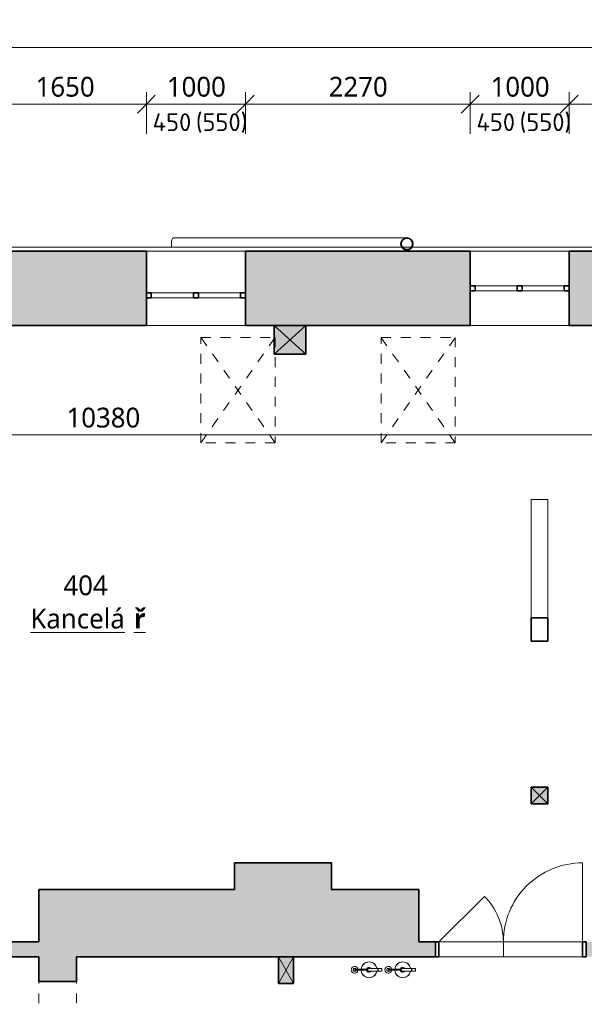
# Model space of a CAD drawing. Header units: metres. Extents: x -1.7 to 41.6, y -3.7 to 18.4.
# Tile 4 of 16: x 4.7 to 10.4, y 7.1 to 17.1. Entities that reach past the tile are written whole.
import ezdxf

# ---------------------------------------------------------------- set-up
doc = ezdxf.new("R2010")
doc.units = ezdxf.units.M
doc.linetypes.add('AV - Cerch_ 1 tecka 4mm', pattern=[0.006, 0.004, -0.001, 0, -0.001])
doc.layers.add('AV-KOTY', color=5, linetype='Continuous', lineweight=13, true_color=0x0000ff)
doc.layers.add('AV-MISTNOSTI', color=5, linetype='Continuous', lineweight=5, true_color=0x0000ff)
for name, color, linetype, lineweight in [('AV-KOTY-100', 7, 'Continuous', 5), ('AV-SRAFY', 7, 'Continuous', 35), ('AV-STAVBA', 7, 'Continuous', 18)]:
    doc.layers.add(name, color=color, linetype=linetype, lineweight=lineweight)
doc.styles.add('ISOCPEUR', font='isocpeur.ttf', dxfattribs={"height": 0.18})
doc.styles.add('Trebuchet MS', font='trebuc.ttf', dxfattribs={"height": 0.2})
doc.styles.add('Trebuchet MS_B', font='trebuc.ttf', dxfattribs={"height": 0.2})
doc.dimstyles.new('2_mm_-_O_-_Blue_-_mm_-_zaokrouhlena', dxfattribs={"dimscale": 0.3048, "dimtxt": 0.20619, "dimasz": 0.590551, "dimexe": 0.393701, "dimexo": 0.0625, "dimgap": 0.065617, "dimtad": 1, "dimdec": 0, "dimlfac": 1000, "dimrnd": 10, "dimzin": 0, "dimdsep": 46, "dimtxsty": 'Trebuchet MS', "dimblk1": 'OBLIQUE', "dimblk2": 'OBLIQUE', "dimsah": 1, "dimcen": 0.09, "dimazin": 0, "dimtfac": 1, "dimtdec": 4, "dimtix": 1, "dimtmove": 0, "dimatfit": 3, "dimfxl": 0.984252, "dimfxlon": 1, "dimtvp": 1, "dimtfill": 1, "dimtolj": 1, "dimtzin": 0, "dimarcsym": 2})

# ---------------------------------------------------------------- blocks, each defined once
blk = doc.blocks.new('SCO_Koncepční obdelníkový sloup - 320_290-1468940-4NP')
at = {"layer": 'AV-STAVBA'}
blk.add_hatch(color=256, dxfattribs=at).paths.add_polyline_path([(-0.16, 0.145), (-0.16, -0.145), (0.16, -0.145), (0.16, 0.145), (-0.0104, 0.145)])
for p, q in [((0.16, 0.145), (-0.16, -0.145)), ((-0.16, 0.145), (0.16, -0.145))]:
    blk.add_line(p, q, dxfattribs=at)
at = {"layer": 'AV-STAVBA', "lineweight": 35}
for p, q in [((0.16, 0.145), (-0.16, 0.145)), ((-0.16, 0.145), (-0.16, -0.145)), ((0.16, -0.145), (0.16, 0.145)), ((-0.16, -0.145), (0.16, -0.145))]:
    blk.add_line(p, q, dxfattribs=at)
blk = doc.blocks.new('SCO_Koncepční obdelníkový sloup - 170_170-1443739-4NP')
at = {"layer": 'AV-STAVBA'}
blk.add_hatch(color=256, dxfattribs=at).paths.add_polyline_path([(-0.085, -0.085), (0.085, -0.085), (0.085, 0.085), (-0.085, 0.085)])
for p, q in [((0.085, 0.085), (-0.085, -0.085)), ((-0.085, 0.085), (0.085, -0.085))]:
    blk.add_line(p, q, dxfattribs=at)
at = {"layer": 'AV-STAVBA', "lineweight": 35}
for p, q in [((0.085, 0.085), (-0.085, 0.085)), ((-0.085, 0.085), (-0.085, -0.085)), ((0.085, -0.085), (0.085, 0.085)), ((-0.085, -0.085), (0.085, -0.085))]:
    blk.add_line(p, q, dxfattribs=at)
blk = doc.blocks.new('GM_Otvor_obdélníkový - 1620x2320-1008083-4NP')
at = {"layer": 'AV-STAVBA', "linetype": 'AV - Cerch_ 1 tecka 4mm', "lineweight": 13}
for p, q in [((-0.81, 0.19), (0.81, 0.19)), ((-0.81, -0.19), (0.81, -0.19)), ((-0.81, -0.19), (0.81, -0.19))]:
    blk.add_line(p, q, dxfattribs=at)
blk = doc.blocks.new('DO_2-L_Ocel_ - 1450x1970-1009330-4NP')
at = {"layer": 'AV-STAVBA'}
for p, q in [((0.8, 0.8749), (0.8, 0.075)), ((-0.65, 0.075), (-0.1904, 0.5346)), ((-0.685, 0.075), (-0.685, -0.075)), ((-0.65, 0.075), (0.8, 0.075)), ((0, 0.075), (0, -0.075)), ((0.835, 0.075), (0.835, -0.075)), ((-0.65, -0.075), (0.8, -0.075))]:
    blk.add_line(p, q, dxfattribs=at)
at = {"layer": 'AV-STAVBA', "lineweight": 35}
for p, q in [((-0.65, 0.075), (-0.685, 0.075)), ((-0.685, 0.075), (-0.685, -0.075)), ((-0.65, -0.075), (-0.65, 0.075)), ((0.835, 0.075), (0.8, 0.075)), ((0.8, 0.075), (0.8, -0.075)), ((0.835, -0.075), (0.835, 0.075)), ((-0.685, -0.075), (-0.65, -0.075)), ((0.8, -0.075), (0.835, -0.075))]:
    blk.add_line(p, q, dxfattribs=at)
at = {"layer": 'AV-STAVBA', "linetype": 'AV - Cerch_ 1 tecka 4mm'}
for p, q in [((-0.685, 0.075), (0.835, 0.075)), ((-0.65, 0.075), (0.8, 0.075)), ((-0.685, -0.075), (0.835, -0.075)), ((-0.65, -0.075), (0.8, -0.075))]:
    blk.add_line(p, q, dxfattribs=at)
at = {"layer": 'AV-STAVBA'}
for centre, radius, start, end in [((0.7999, 0.075), 0.7999, 89.99602, 180), ((-0.65, 0.075), 0.65, 360, 45)]:
    blk.add_arc(centre, radius, start, end, dxfattribs=at)
blk = doc.blocks.new('WI_2 - 1000x450-1316916-4NP')
at = {"layer": 'AV-STAVBA', "linetype": 'AV - Cerch_ 1 tecka 4mm', "lineweight": 13}
for p, q in [((1.63, 0.375), (0.63, 0.375)), ((1.63, -0.375), (0.63, -0.375))]:
    blk.add_line(p, q, dxfattribs=at)
at = {"layer": 'AV-STAVBA', "lineweight": 35}
for p, q in [((0.68, -0.045), (0.63, -0.045)), ((0.63, -0.045), (0.63, -0.095)), ((0.63, -0.095), (0.68, -0.095)), ((0.68, -0.095), (0.68, -0.045)), ((1.155, -0.045), (1.105, -0.045)), ((1.105, -0.045), (1.105, -0.095)), ((1.105, -0.095), (1.155, -0.095)), ((1.155, -0.095), (1.155, -0.045)), ((1.63, -0.045), (1.58, -0.045)), ((1.58, -0.045), (1.58, -0.095)), ((1.58, -0.095), (1.63, -0.095)), ((1.63, -0.095), (1.63, -0.045))]:
    blk.add_line(p, q, dxfattribs=at)
at = {"layer": 'AV-STAVBA'}
for p, q in [((0.63, -0.095), (0.63, -0.045)), ((0.63, -0.045), (1.63, -0.045)), ((0.63, -0.095), (1.63, -0.095)), ((0.68, -0.045), (1.105, -0.045)), ((0.68, -0.095), (0.68, -0.045)), ((1.105, -0.095), (0.68, -0.095)), ((1.155, -0.045), (1.58, -0.045)), ((1.58, -0.095), (1.155, -0.095)), ((1.58, -0.095), (1.58, -0.045)), ((1.63, -0.095), (1.63, -0.045))]:
    blk.add_line(p, q, dxfattribs=at)
blk = doc.blocks.new('WI_2 - 1000x450-1316788-4NP')
at = {"layer": 'AV-STAVBA', "linetype": 'AV - Cerch_ 1 tecka 4mm', "lineweight": 13}
for p, q in [((1.63, 0.375), (0.63, 0.375)), ((1.63, -0.375), (0.63, -0.375))]:
    blk.add_line(p, q, dxfattribs=at)
at = {"layer": 'AV-STAVBA', "lineweight": 35}
for p, q in [((0.68, 0.025), (0.63, 0.025)), ((0.63, 0.025), (0.63, -0.025)), ((0.68, -0.025), (0.68, 0.025)), ((1.155, 0.025), (1.105, 0.025)), ((1.105, 0.025), (1.105, -0.025)), ((1.155, -0.025), (1.155, 0.025)), ((1.63, 0.025), (1.58, 0.025)), ((1.58, 0.025), (1.58, -0.025)), ((1.63, -0.025), (1.63, 0.025)), ((0.63, -0.025), (0.68, -0.025)), ((1.105, -0.025), (1.155, -0.025)), ((1.58, -0.025), (1.63, -0.025))]:
    blk.add_line(p, q, dxfattribs=at)
at = {"layer": 'AV-STAVBA'}
for p, q in [((0.63, -0.025), (0.63, 0.025)), ((0.63, 0.025), (1.63, 0.025)), ((0.68, 0.025), (1.105, 0.025)), ((0.68, -0.025), (0.68, 0.025)), ((1.155, 0.025), (1.58, 0.025)), ((1.58, -0.025), (1.58, 0.025)), ((1.63, -0.025), (1.63, 0.025)), ((0.63, -0.025), (1.63, -0.025)), ((1.105, -0.025), (0.68, -0.025)), ((1.58, -0.025), (1.155, -0.025))]:
    blk.add_line(p, q, dxfattribs=at)
blk = doc.blocks.new('SCO_Koncepční obdelníkový sloup - 150_270-1444334-4NP')
at = {"layer": 'AV-STAVBA'}
blk.add_hatch(color=256, dxfattribs=at).paths.add_polyline_path([(-0.075, -0.135), (0.075, -0.135), (0.075, 0.135), (-0.075, 0.135)])
for p, q in [((0.075, 0.135), (-0.075, -0.135)), ((-0.075, 0.135), (0.075, -0.135))]:
    blk.add_line(p, q, dxfattribs=at)
at = {"layer": 'AV-STAVBA', "lineweight": 35}
for p, q in [((0.075, 0.135), (-0.075, 0.135)), ((-0.075, 0.135), (-0.075, -0.135)), ((0.075, -0.135), (0.075, 0.135)), ((-0.075, -0.135), (0.075, -0.135))]:
    blk.add_line(p, q, dxfattribs=at)
blk = doc.blocks.new('GM_Dešťový svod_01 - GM_Dešťový svod_01-1503299-4NP')
at = {"layer": 'AV-STAVBA'}
blk.add_line((8.6462, 14.8832), (6.2871, 14.8832), dxfattribs=at)
at = {"layer": 'AV-STAVBA', "lineweight": 35}
for radius, start, end in [(0.06, 0, 180), (0.058, 0, 180), (0.06, 180, 0), (0.058, 180, 0)]:
    blk.add_arc((8.6462, 14.8232), radius, start, end, dxfattribs=at)
at = {"layer": 'AV-STAVBA'}
for start_param, end_param in [(0, 1.570796), (1.570796, 2.183221)]:
    blk.add_ellipse((6.2871, 14.8232), major_axis=(0, 0.06), ratio=0.325568, start_param=start_param, end_param=end_param, dxfattribs=at)
blk = doc.blocks.new('GM_Hasicí přístroj - Hasici pristroj-1546942-4NP')
at = {"layer": 'AV-STAVBA', "lineweight": 13}
for p, q in [((-0.0421, 0.0036), (-0.1007, 0.0036)), ((-0.0421, 0.0111), (0.0579, 0.0111)), ((-0.0421, 0.0111), (-0.0421, -0.0139)), ((0.0579, 0.0111), (0.0605, 0.0111)), ((0.0579, 0.0111), (0.0579, -0.0139)), ((0.0605, 0.0111), (0.0979, 0.0111)), ((0.0605, 0.0111), (0.0605, -0.0139)), ((0.0979, 0.0111), (0.0979, -0.0139)), ((-0.1007, -0.0064), (-0.0421, -0.0064)), ((0.0579, -0.0139), (-0.0421, -0.0139)), ((0.0605, -0.0139), (0.0579, -0.0139)), ((0.0979, -0.0139), (0.0605, -0.0139))]:
    blk.add_line(p, q, dxfattribs=at)
at = {"layer": 'AV-STAVBA', "lineweight": 13, "flags": 128}
for points in [[(-0.1007, 0.0036), (-0.1035, 0.0036), (-0.1063, 0.0036), (-0.1092, 0.0036), (-0.112, 0.0036), (-0.1149, 0.0036), (-0.1177, 0.0036), (-0.1205, 0.0036), (-0.1233, 0.0036), (-0.126, 0.0036), (-0.1288, 0.0036), (-0.1315, 0.0036), (-0.1341, 0.0036), (-0.1367, 0.0036), (-0.1393, 0.0036), (-0.1418, 0.0036), (-0.1443, 0.0036), (-0.1467, 0.0036), (-0.149, 0.0036), (-0.1513, 0.0036), (-0.1535, 0.0036), (-0.1556, 0.0036), (-0.1577, 0.0036), (-0.1596, 0.0036), (-0.1615, 0.0036), (-0.1633, 0.0036), (-0.165, 0.0036), (-0.1667, 0.0036), (-0.1682, 0.0036), (-0.1696, 0.0036), (-0.1709, 0.0036), (-0.1714, 0.0036)], [(-0.1714, -0.0064), (-0.1701, -0.0064), (-0.1687, -0.0064), (-0.1673, -0.0064), (-0.1657, -0.0064), (-0.164, -0.0064), (-0.1622, -0.0064), (-0.1604, -0.0064), (-0.1584, -0.0064), (-0.1564, -0.0064), (-0.1543, -0.0064), (-0.1522, -0.0064), (-0.1499, -0.0064), (-0.1476, -0.0064), (-0.1452, -0.0064), (-0.1428, -0.0064), (-0.1403, -0.0064), (-0.1377, -0.0064), (-0.1351, -0.0064), (-0.1325, -0.0064), (-0.1298, -0.0064), (-0.1271, -0.0064), (-0.1244, -0.0064), (-0.1216, -0.0064), (-0.1188, -0.0064), (-0.116, -0.0064), (-0.1131, -0.0064), (-0.1103, -0.0064), (-0.1074, -0.0064), (-0.1046, -0.0064), (-0.1018, -0.0064), (-0.1007, -0.0064)]]:
    blk.add_lwpolyline(points, dxfattribs=at)
at = {"layer": 'AV-STAVBA', "lineweight": 13}
for centre, radius, start, end in [((-0.1772, -0.0014), 0.035, 7.23753, 180), ((-0.1764, -0.0014), 0.015, 18.64917, 180), ((-0.1764, -0.0014), 0.015, 165, 180), ((-0.1764, -0.0014), 0.015, 105, 134.93615), ((-0.1714, -0.0014), 0.005, 150, 180), ((-0.1714, -0.0014), 0.005, 90, 120), ((-0.1764, -0.0014), 0.015, 45.06385, 75), ((-0.1764, -0.0014), 0.015, 18.64917, 44.93615), ((-0.0307, -0.0014), 0.08, 90, 176.37662), ((-0.0307, -0.0014), 0.08, 159.97132, 176.42822), ((-0.0307, -0.0014), 0.08, 114.97132, 155.02868), ((-0.0307, -0.0014), 0.08, 90, 110.02868), ((-0.0307, -0.0014), 0.025, 90, 169.20034), ((-0.0307, -0.0014), 0.08, 69.97132, 90), ((-0.0307, -0.0014), 0.08, 9.18677, 90), ((-0.0307, -0.0014), 0.025, 30, 90), ((-0.0307, -0.0014), 0.08, 24.97132, 65.02868), ((-0.0307, -0.0014), 0.08, 9.05555, 20.02868), ((-0.1772, -0.0014), 0.035, 180, 351.96894), ((-0.1764, -0.0014), 0.015, 174.95011, 180), ((-0.1764, -0.0014), 0.015, 180, 185.04989), ((-0.1764, -0.0014), 0.015, 180, 224.93615), ((-0.1764, -0.0014), 0.015, 180, 341.97651), ((-0.1764, -0.0014), 0.015, 240, 270), ((-0.1714, -0.0014), 0.005, 180, 210), ((-0.1714, -0.0014), 0.005, 240, 285), ((-0.1764, -0.0014), 0.015, 330, 341.97651), ((-0.0307, -0.0014), 0.08, 183.5619, 200.02868), ((-0.0307, -0.0014), 0.08, 183.6137, 270), ((-0.0307, -0.0014), 0.08, 204.97132, 245.02868), ((-0.0307, -0.0014), 0.08, 249.97132, 270), ((-0.0307, -0.0014), 0.025, 190.79953, 270), ((-0.0307, -0.0014), 0.025, 270, 330), ((-0.0307, -0.0014), 0.08, 270, 350.81323), ((-0.0307, -0.0014), 0.08, 270, 290.02868), ((-0.0307, -0.0014), 0.08, 294.97132, 335.02868), ((-0.0307, -0.0014), 0.08, 339.97132, 350.94445)]:
    blk.add_arc(centre, radius, start, end, dxfattribs=at)
for points, knots in [([(-0.1764, -0.0014), (-0.1764, -0.0009), (-0.1762, 0.0003), (-0.1753, 0.0019), (-0.1742, 0.0028), (-0.1731, 0.0033), (-0.1725, 0.0034), (-0.1723, 0.0035)], [0, 0, 0, 0, 0.1111111, 0.2222222, 0.3333333, 0.3888889, 0.4444444, 0.4444444, 0.4444444, 0.4444444]), ([(-0.1689, -0.0058), (-0.1692, -0.0059), (-0.1697, -0.0062), (-0.1705, -0.0064), (-0.1714, -0.0065), (-0.1723, -0.0064), (-0.1731, -0.0062), (-0.1742, -0.0057), (-0.1753, -0.0047), (-0.1762, -0.0032), (-0.1764, -0.002), (-0.1764, -0.0014)], [0.3333333, 0.3333333, 0.3333333, 0.3333333, 0.3888889, 0.4444444, 0.5, 0.5555556, 0.6111111, 0.6666667, 0.7777778, 0.8888889, 1, 1, 1, 1])]:
    blk.add_open_spline(points, degree=3, knots=knots, dxfattribs=at)
for points in [[(-0.1004, -0.0014), (-0.1004, -0.0009), (-0.1004, 0.0003), (-0.1005, 0.0018), (-0.1005, 0.003), (-0.1006, 0.0034), (-0.1006, 0.0035)], [(-0.1006, -0.0064), (-0.1006, -0.0063), (-0.1005, -0.0059), (-0.1005, -0.0047), (-0.1004, -0.0032), (-0.1004, -0.002), (-0.1004, -0.0014)]]:
    blk.add_open_spline(points, degree=3, dxfattribs=at)
blk = doc.blocks.new('Řísma 2NP_ vnitroblok - Řísma 2NP_ vnitroblok-1646675-4NP')
at = {"layer": 'AV-STAVBA'}
for p, q in [((3.3098, 14.789), (8.5974, 14.789)), ((8.5999, 14.789), (8.6924, 14.789)), ((8.6949, 14.789), (25.1309, 14.789))]:
    blk.add_line(p, q, dxfattribs=at)
blk = doc.blocks.new('DIMBLOCK5-4NP')
at = {"layer": 'AV-KOTY-100', "color": 5, "true_color": 0x0000ff}
for p, q in [((4.3648, 16.2353), (4.3648, 16.3553)), ((4.3648, 16.2353), (4.4548, 16.3253)), ((6.0148, 16.2353), (6.0148, 16.3553)), ((6.0148, 16.2353), (6.1048, 16.3253)), ((4.3648, 16.2353), (4.2748, 16.1453)), ((4.3648, 16.2353), (6.0148, 16.2353)), ((4.3648, 16.2353), (4.3648, 15.9353)), ((6.0148, 16.2353), (5.9248, 16.1453)), ((6.0148, 16.2353), (6.0148, 15.9353))]:
    blk.add_line(p, q, dxfattribs=at)
at = {"layer": 'AV-KOTY-100', "color": 0, "insert": (4.8963, 16.5112), "char_height": 0.2, "width": 0.704541, "attachment_point": 1, "line_spacing_factor": 1.048425, "style": 'Trebuchet MS', "bg_fill": 3, "box_fill_scale": 1.25, "bg_fill_color": 256, "bg_fill_true_color": 13158600, "bg_fill_transparency": 0}
blk.add_mtext('1650', dxfattribs=at)
blk = doc.blocks.new('_Oblique')
at = {"color": 0, "linetype": 'ByBlock', "lineweight": -2}
blk.add_line((-0.5, -0.5), (0.5, 0.5), dxfattribs=at)
blk = doc.blocks.new('DIMBLOCK6-4NP')
at = {"layer": 'AV-KOTY-100', "color": 5, "true_color": 0x0000ff}
for p, q in [((6.0148, 16.2353), (6.0148, 16.3553)), ((6.0148, 16.2353), (6.1048, 16.3253)), ((7.0148, 16.2353), (7.0148, 16.3553)), ((7.0148, 16.2353), (7.1048, 16.3253)), ((6.0148, 16.2353), (5.9248, 16.1453)), ((6.0148, 16.2353), (7.0148, 16.2353)), ((6.0148, 16.2353), (6.0148, 15.9353)), ((7.0148, 16.2353), (6.9248, 16.1453)), ((7.0148, 16.2353), (7.0148, 15.9353))]:
    blk.add_line(p, q, dxfattribs=at)
at = {"layer": 'AV-KOTY-100', "color": 0, "insert": (6.2213, 16.5112), "char_height": 0.2, "width": 0.704541, "attachment_point": 1, "line_spacing_factor": 1.048425, "style": 'Trebuchet MS', "bg_fill": 3, "box_fill_scale": 1.25, "bg_fill_color": 256, "bg_fill_true_color": 13158600, "bg_fill_transparency": 0}
blk.add_mtext('1000', dxfattribs=at)
blk = doc.blocks.new('DIMBLOCK7-4NP')
at = {"layer": 'AV-KOTY-100', "color": 5, "true_color": 0x0000ff}
for p, q in [((7.0148, 16.2353), (7.0148, 16.3553)), ((7.0148, 16.2353), (7.1048, 16.3253)), ((9.2848, 16.2353), (9.2848, 16.3553)), ((9.2848, 16.2353), (9.3748, 16.3253)), ((7.0148, 16.2353), (6.9248, 16.1453)), ((7.0148, 16.2353), (9.2848, 16.2353)), ((7.0148, 16.2353), (7.0148, 15.9353)), ((9.2848, 16.2353), (9.1948, 16.1453)), ((9.2848, 16.2353), (9.2848, 15.9353))]:
    blk.add_line(p, q, dxfattribs=at)
at = {"layer": 'AV-KOTY-100', "color": 0, "insert": (7.8563, 16.5112), "char_height": 0.2, "width": 0.704541, "attachment_point": 1, "line_spacing_factor": 1.048425, "style": 'Trebuchet MS', "bg_fill": 3, "box_fill_scale": 1.25, "bg_fill_color": 256, "bg_fill_true_color": 13158600, "bg_fill_transparency": 0}
blk.add_mtext('2270', dxfattribs=at)
blk = doc.blocks.new('DIMBLOCK8-4NP')
at = {"layer": 'AV-KOTY-100', "color": 5, "true_color": 0x0000ff}
for p, q in [((9.2848, 16.2353), (9.2848, 16.3553)), ((9.2848, 16.2353), (9.3748, 16.3253)), ((10.2848, 16.2353), (10.2848, 16.3553)), ((10.2848, 16.2353), (10.3748, 16.3253)), ((9.2848, 16.2353), (9.1948, 16.1453)), ((9.2848, 16.2353), (10.2848, 16.2353)), ((9.2848, 16.2353), (9.2848, 15.9353)), ((10.2848, 16.2353), (10.1948, 16.1453)), ((10.2848, 16.2353), (10.2848, 15.9353))]:
    blk.add_line(p, q, dxfattribs=at)
at = {"layer": 'AV-KOTY-100', "color": 0, "insert": (9.4913, 16.5112), "char_height": 0.2, "width": 0.704541, "attachment_point": 1, "line_spacing_factor": 1.048425, "style": 'Trebuchet MS', "bg_fill": 3, "box_fill_scale": 1.25, "bg_fill_color": 256, "bg_fill_true_color": 13158600, "bg_fill_transparency": 0}
blk.add_mtext('1000', dxfattribs=at)
blk = doc.blocks.new('DIMBLOCK9-4NP')
at = {"layer": 'AV-KOTY-100', "color": 5, "true_color": 0x0000ff}
for p, q in [((10.2848, 16.2353), (10.2848, 16.3553)), ((10.2848, 16.2353), (10.3748, 16.3253)), ((12.1048, 16.2353), (12.1048, 16.3553)), ((12.1048, 16.2353), (12.1948, 16.3253)), ((10.2848, 16.2353), (10.1948, 16.1453)), ((10.2848, 16.2353), (12.1048, 16.2353)), ((10.2848, 16.2353), (10.2848, 15.9353)), ((12.1048, 16.2353), (12.0148, 16.1453)), ((12.1048, 16.2353), (12.1048, 15.9353))]:
    blk.add_line(p, q, dxfattribs=at)
at = {"layer": 'AV-KOTY-100', "color": 0, "insert": (10.9013, 16.5112), "char_height": 0.2, "width": 0.704541, "attachment_point": 1, "line_spacing_factor": 1.048425, "style": 'Trebuchet MS', "bg_fill": 3, "box_fill_scale": 1.25, "bg_fill_color": 256, "bg_fill_true_color": 13158600, "bg_fill_transparency": 0}
blk.add_mtext('1820', dxfattribs=at)
blk = doc.blocks.new('DIMBLOCK28-4NP')
at = {"layer": 'AV-KOTY-100', "color": 5, "true_color": 0x0000ff}
for p, q in [((-0.2352, 16.8093), (-0.2352, 16.9293)), ((39.7648, 16.8093), (39.7648, 16.9293)), ((-0.2352, 16.8093), (-0.1452, 16.8993)), ((39.7648, 16.8093), (39.8548, 16.8993)), ((-0.2352, 16.8093), (-0.3252, 16.7193)), ((-0.2352, 16.8093), (39.7648, 16.8093)), ((-0.2352, 16.8093), (-0.2352, 16.5093)), ((39.7648, 16.8093), (39.6748, 16.7193)), ((39.7648, 16.8093), (39.7648, 16.5093))]:
    blk.add_line(p, q, dxfattribs=at)
at = {"layer": 'AV-KOTY-100', "color": 0, "insert": (19.3979, 17.0852), "char_height": 0.2, "width": 0.880677, "attachment_point": 1, "line_spacing_factor": 1.048425, "style": 'Trebuchet MS', "bg_fill": 3, "box_fill_scale": 1.25, "bg_fill_color": 256, "bg_fill_true_color": 13158600, "bg_fill_transparency": 0}
blk.add_mtext('40000', dxfattribs=at)
blk = doc.blocks.new('DIMBLOCK62-4NP')
at = {"layer": 'AV-KOTY-100', "color": 5, "true_color": 0x0000ff}
for p, q in [((0.3848, 12.8919), (0.3848, 13.1919)), ((10.7648, 12.8919), (10.7648, 13.1919)), ((0.3848, 12.8919), (0.4748, 12.9819)), ((10.7648, 12.8919), (10.8548, 12.9819)), ((0.3848, 12.8919), (0.2948, 12.8019)), ((0.3848, 12.8919), (10.7648, 12.8919)), ((0.3848, 12.8919), (0.3848, 12.7719)), ((10.7648, 12.8919), (10.6748, 12.8019)), ((10.7648, 12.8919), (10.7648, 12.7719))]:
    blk.add_line(p, q, dxfattribs=at)
at = {"layer": 'AV-KOTY-100', "color": 0, "insert": (5.2079, 13.1678), "char_height": 0.2, "width": 0.880677, "attachment_point": 1, "line_spacing_factor": 1.048425, "style": 'Trebuchet MS', "bg_fill": 3, "box_fill_scale": 1.25, "bg_fill_color": 256, "bg_fill_true_color": 13158600, "bg_fill_transparency": 0}
blk.add_mtext('10380', dxfattribs=at)

msp = doc.modelspace()

# ---------------------------------------------------------------- hatches: boundary and pattern name
at = {"layer": 'AV-SRAFY'}
h = msp.add_hatch(color=256, dxfattribs=at)
h.paths.add_polyline_path([(20.0748, 13.9982), (20.0748, 14.4982), (19.9248, 14.4982), (19.9248, 14.7482), (19.6248, 14.7482), (19.6248, 13.9982)])
h.paths.add_polyline_path([(18.6248, 13.9982), (18.6248, 14.7482), (16.3248, 14.7482), (16.3248, 13.9982), (17.3044, 13.9982)])
h.paths.add_polyline_path([(15.3248, 13.9982), (15.3248, 14.7482), (13.1048, 14.7482), (13.1048, 13.9982)])
h.paths.add_polyline_path([(12.1048, 13.9982), (12.1048, 14.7482), (10.2848, 14.7482), (10.2848, 13.9982), (11.2848, 13.9982)])
h.paths.add_polyline_path([(9.1134, 13.9982), (9.2848, 13.9982), (9.2848, 14.7482), (7.0148, 14.7482), (7.0148, 13.9982), (8.5673, 13.9982)])
h.paths.add_polyline_path([(6.0148, 13.9982), (6.0148, 14.7482), (4.3648, 14.7482), (4.3648, 13.9982), (5.837, 13.9982)])
h.paths.add_polyline_path([(3.3648, 13.9982), (3.3648, 14.7482), (1.8448, 14.7482), (1.8448, 13.9982)])
h.paths.add_polyline_path([(0.3848, 13.9982), (0.8448, 13.9982), (0.8448, 14.7482), (0.3848, 14.7482), (0.3848, 14.3482)])
at = {"layer": 'AV-SRAFY', "lineweight": 18}
for points in [[(7.4998, 7.6182), (7.8848, 7.6182), (7.8848, 8.5682), (6.9048, 8.5682), (6.9048, 7.6182), (7.4752, 7.6182)], [(6.9048, 7.6182), (6.9048, 8.2982), (4.9298, 8.2982), (4.9298, 7.6182), (6.3831, 7.6182)], [(8.0212, 7.6182), (8.7648, 7.6182), (8.7648, 8.2982), (7.8848, 8.2982), (7.8848, 7.6182)], [(4.9298, 7.3682), (5.3098, 7.3682), (5.3098, 7.6182), (4.9298, 7.6182)]]:
    msp.add_hatch(color=256, dxfattribs=at).paths.add_polyline_path(points)
h = msp.add_hatch(color=256, dxfattribs=at)
h.paths.add_polyline_path([(4.9298, 7.6182), (4.9298, 7.7682), (2.9698, 7.7682), (2.9698, 7.6182), (4.1988, 7.6182)])
h.paths.add_polyline_path([(0.8848, 7.6182), (2.0698, 7.6182), (2.0698, 7.7682), (0.8448, 7.7682), (0.8448, 7.6182)])
h = msp.add_hatch(color=256, dxfattribs=at)
h.paths.add_polyline_path([(10.4548, 7.6182), (10.7648, 7.6182), (10.7648, 7.7682), (10.4548, 7.7682)])
h.paths.add_polyline_path([(8.9348, 7.6182), (8.9348, 7.7682), (8.7648, 7.7682), (8.7648, 7.6182), (8.8403, 7.6182)])

# ---------------------------------------------------------------- linework, layer by layer
at = {"layer": 'AV-STAVBA', "lineweight": 35}
for p, q in [((4.3648, 14.7482), (6.0148, 14.7482)), ((6.0148, 14.3282), (6.0148, 14.7482)), ((7.0148, 14.3282), (7.0148, 14.7482)), ((7.0148, 14.7482), (9.2848, 14.7482)), ((9.2848, 14.3982), (9.2848, 14.7482)), ((10.2848, 14.3982), (10.2848, 14.7482)), ((10.2848, 14.7482), (12.1048, 14.7482)), ((9.2848, 13.9982), (9.2848, 14.3482)), ((10.2848, 13.9982), (10.2848, 14.3482)), ((6.0148, 13.9982), (6.0148, 14.2782)), ((7.0148, 13.9982), (7.0148, 14.2782)), ((4.3648, 13.9982), (6.0148, 13.9982)), ((7.0148, 13.9982), (7.3048, 13.9982)), ((7.6248, 13.9982), (9.2848, 13.9982)), ((12.1048, 13.9982), (10.2848, 13.9982)), ((10.0698, 11.0437), (9.8998, 11.0437)), ((9.8998, 11.0437), (9.8998, 10.8076)), ((10.0698, 10.8076), (10.0698, 11.0437)), ((9.8998, 10.8076), (10.0698, 10.8076)), ((7.8848, 8.5682), (6.9048, 8.5682)), ((6.9048, 8.5682), (6.9048, 8.2982)), ((7.8848, 8.2982), (7.8848, 8.5682)), ((6.9048, 8.2982), (4.9298, 8.2982)), ((4.9298, 8.2982), (4.9298, 7.7682)), ((8.7648, 8.2982), (7.8848, 8.2982)), ((8.7648, 7.7682), (8.7648, 8.2982)), ((4.9298, 7.7682), (2.9698, 7.7682)), ((8.9348, 7.7682), (8.7648, 7.7682)), ((8.9348, 7.6182), (8.9348, 7.7682)), ((4.9298, 7.6182), (3.3048, 7.6182)), ((4.9298, 7.6182), (4.9298, 7.3682)), ((5.3098, 7.3682), (5.3098, 7.6182)), ((5.3098, 7.6182), (7.3498, 7.6182)), ((7.4998, 7.6182), (8.9348, 7.6182)), ((4.9298, 7.3682), (5.3098, 7.3682))]:
    msp.add_line(p, q, dxfattribs=at)
at = {"layer": 'AV-STAVBA'}
for p, q in [((6.0148, 14.7482), (7.0148, 14.7482)), ((9.2848, 14.7482), (10.2848, 14.7482)), ((7.0148, 13.9982), (6.0148, 13.9982)), ((10.2848, 13.9982), (9.2848, 13.9982)), ((9.8998, 12.201), (9.8998, 12.2405)), ((9.8998, 12.2405), (10.0698, 12.2405)), ((10.0698, 12.2405), (10.0698, 12.201)), ((9.8998, 12.201), (9.8998, 11.0437)), ((10.0698, 12.201), (10.0698, 11.0437)), ((8.9698, 7.7682), (10.4198, 7.7682)), ((10.4198, 7.6182), (8.9698, 7.6182))]:
    msp.add_line(p, q, dxfattribs=at)
at = {"layer": 'AV-STAVBA', "linetype": 'AV - Cerch_ 1 tecka 4mm', "lineweight": 13}
for p, q in [((6.5648, 13.878), (7.3148, 13.878)), ((6.5648, 12.8116), (6.5648, 13.878)), ((7.3148, 12.8116), (6.5648, 13.878)), ((6.5648, 12.8116), (7.3148, 13.878)), ((7.3148, 13.878), (7.3148, 12.8116)), ((8.3848, 13.878), (9.1348, 13.878)), ((8.3848, 12.8116), (8.3848, 13.878)), ((9.1348, 12.8116), (8.3848, 13.878)), ((8.3848, 12.8116), (9.1348, 13.878)), ((9.1348, 13.878), (9.1348, 12.8116)), ((7.3148, 12.8116), (6.5648, 12.8116)), ((9.1348, 12.8116), (8.3848, 12.8116))]:
    msp.add_line(p, q, dxfattribs=at)

# ---------------------------------------------------------------- block references
at = {"layer": 'AV-STAVBA'}
for name, p in [('GM_Dešťový svod_01 - GM_Dešťový svod_01-1503299-4NP', (0, 0)), ('Řísma 2NP_ vnitroblok - Řísma 2NP_ vnitroblok-1646675-4NP', (0, 0)), ('DO_2-L_Ocel_ - 1450x1970-1009330-4NP', (9.6198, 7.6932)), ('SCO_Koncepční obdelníkový sloup - 150_270-1444334-4NP', (7.4248, 7.4832)), ('GM_Hasicí přístroj - Hasici pristroj-1546942-4NP', (8.2948, 7.4882)), ('GM_Hasicí přístroj - Hasici pristroj-1546942-4NP', (8.6348, 7.4882))]:
    msp.add_blockref(name, p, dxfattribs=at)
at = {"layer": 'AV-STAVBA', "linetype": 'AV - Cerch_ 1 tecka 4mm', "lineweight": 13}
for name, p in [('WI_2 - 1000x450-1316916-4NP', (5.3848, 14.3732)), ('WI_2 - 1000x450-1316788-4NP', (8.6548, 14.3732))]:
    msp.add_blockref(name, p, dxfattribs=at)
at = {"layer": 'AV-STAVBA'}
for name, p, rotation in [('SCO_Koncepční obdelníkový sloup - 320_290-1468940-4NP', (7.4648, 13.8532), 180), ('SCO_Koncepční obdelníkový sloup - 170_170-1443739-4NP', (9.9848, 9.2482), 89.9999999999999), ('GM_Otvor_obdélníkový - 1620x2320-1008083-4NP', (5.1198, 6.5582), 89.99999999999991)]:
    msp.add_blockref(name, p, dxfattribs=dict(at, rotation=rotation))

# ---------------------------------------------------------------- texts
at = {"layer": 'AV-KOTY', "lineweight": 5, "char_height": 0.18, "attachment_point": 1, "style": 'ISOCPEUR'}
for s, insert, width in [('450', (6.0784, 16.1429), 0.481012), ('(550)', (6.5146, 16.1429), 0.633333), ('450', (9.3484, 16.1429), 0.481012), ('(550)', (9.7846, 16.1429), 0.633333)]:
    msp.add_mtext(s, dxfattribs=dict(at, insert=insert, width=width))
at = {"layer": 'AV-MISTNOSTI', "char_height": 0.2, "attachment_point": 1, "style": 'Trebuchet MS_B'}
for s, insert, width in [('404', (5.1771, 11.4725), 0.601266), ('\\LKancelá', (4.8431, 11.1362), 1.266666), ('\\L\\fTrebuchet MS|b1|i0|c238|p34|;\\Lř', (5.8882, 11.1362), 0.144304)]:
    msp.add_mtext(s, dxfattribs=dict(at, insert=insert, width=width))

# ---------------------------------------------------------------- next in the draw order: dimensions: what is measured, and where the dimension line sits
at = {"layer": 'AV-KOTY', "lineweight": 5}
for base, p1, p2, override, picture, middle in [((6.0148, 16.2353), (4.3648, 15.9353), (6.0148, 15.9353), {"dimpost": '<>', "dimfxl": 1.65}, 'DIMBLOCK5-4NP', (5.1898, 16.3574)), ((10.7648, 12.8919), (0.3848, 13.1919), (10.7648, 13.1919), {"dimpost": '<>', "dimfxl": 10.38}, 'DIMBLOCK62-4NP', (5.5748, 13.0136))]:
    dim = msp.add_linear_dim(base=base, p1=p1, p2=p2, dimstyle='2_mm_-_O_-_Blue_-_mm_-_zaokrouhlena', override=override, dxfattribs=at)
    dim.commit()
    dim.dimension.update_dxf_attribs({"geometry": picture, "text_midpoint": middle})

# ---------------------------------------------------------------- next in the draw order: dimensions: what is measured, and where the dimension line sits
dim = msp.add_linear_dim(base=(7.0148, 16.2353), p1=(6.0148, 15.9353), p2=(7.0148, 15.9353), dimstyle='2_mm_-_O_-_Blue_-_mm_-_zaokrouhlena', override={"dimpost": '<>', "dimfxl": 1}, dxfattribs=at)
dim.commit()
dim.dimension.update_dxf_attribs({"geometry": 'DIMBLOCK6-4NP', "text_midpoint": (6.5148, 16.357)})

# ---------------------------------------------------------------- next in the draw order: dimensions: what is measured, and where the dimension line sits
dim = msp.add_linear_dim(base=(9.2848, 16.2353), p1=(7.0148, 15.9353), p2=(9.2848, 15.9353), dimstyle='2_mm_-_O_-_Blue_-_mm_-_zaokrouhlena', override={"dimpost": '<>', "dimfxl": 2.27}, dxfattribs=at)
dim.commit()
dim.dimension.update_dxf_attribs({"geometry": 'DIMBLOCK7-4NP', "text_midpoint": (8.1498, 16.357)})

# ---------------------------------------------------------------- next in the draw order: dimensions: what is measured, and where the dimension line sits
dim = msp.add_linear_dim(base=(10.2848, 16.2353), p1=(9.2848, 15.9353), p2=(10.2848, 15.9353), dimstyle='2_mm_-_O_-_Blue_-_mm_-_zaokrouhlena', override={"dimpost": '<>', "dimfxl": 1}, dxfattribs=at)
dim.commit()
dim.dimension.update_dxf_attribs({"geometry": 'DIMBLOCK8-4NP', "text_midpoint": (9.7848, 16.357)})

# ---------------------------------------------------------------- next in the draw order: dimensions: what is measured, and where the dimension line sits
dim = msp.add_linear_dim(base=(12.1048, 16.2353), p1=(10.2848, 15.9353), p2=(12.1048, 15.9353), dimstyle='2_mm_-_O_-_Blue_-_mm_-_zaokrouhlena', override={"dimpost": '<>', "dimfxl": 1.82}, dxfattribs=at)
dim.commit()
dim.dimension.update_dxf_attribs({"geometry": 'DIMBLOCK9-4NP', "text_midpoint": (11.1948, 16.357)})

# ---------------------------------------------------------------- next in the draw order: dimensions: what is measured, and where the dimension line sits
dim = msp.add_linear_dim(base=(39.7648, 16.8093), p1=(-0.2352, 16.5093), p2=(39.7648, 16.5093), dimstyle='2_mm_-_O_-_Blue_-_mm_-_zaokrouhlena', override={"dimpost": '<>', "dimfxl": 40}, dxfattribs=at)
dim.commit()
dim.dimension.update_dxf_attribs({"geometry": 'DIMBLOCK28-4NP', "text_midpoint": (19.7648, 16.931)})

doc.saveas('drawing.dxf')
